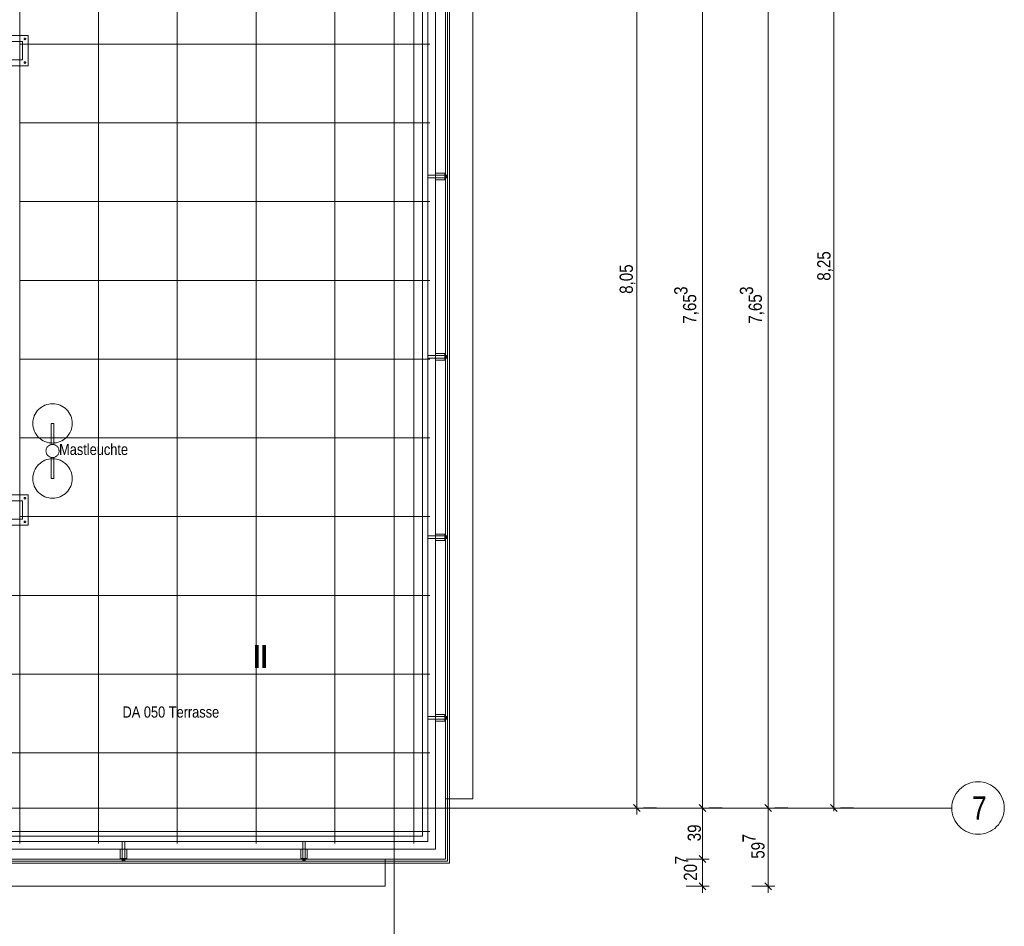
# Model space of a CAD drawing. Extents: x -620 to 3480, y 62 to 1102.
# Tile 34 of 256: x -49 to 101, y 193 to 331. Entities that reach past the tile are written whole.
import ezdxf
from ezdxf.lldxf.tags import DXFTag

# ---------------------------------------------------------------- set-up
doc = ezdxf.new("R2010")
doc.units = 0
doc.layers.get('0').update_dxf_attribs({"lineweight": 13})
for name, color, linetype, lineweight, true_color in [('30 -33 Aussenwände- 7 Fassade_ Elemente', 7, 'Continuous', 9, 0x00aacc), ('30 -34 Innenwände- 6 Elemente', 7, 'Continuous', 9, 0xff6633), ('30 -36 Dächer- 3 Dachbeläge', 7, 'Continuous', 15, 0x9999ff), ('30 -36 Dächer- 4 Dachbekleidungen', 7, 'Continuous', 9, 0xccccff), ('70 -72 Beschriftung- 1 Beschriftung allgemein', 7, 'Continuous', 9, 0xff6633), ('70 -76 Bemaßung- 2 Allgemein', 9, 'Continuous', 5, 0x808080)]:
    doc.layers.add(name, color=color, linetype=linetype, lineweight=lineweight, true_color=true_color)
for name, color, linetype, lineweight in [('60- 61 allgemeine Ausstattung- 4 Terrassen', 7, 'Continuous', 9), ('70 -71 Achsen- 1 Gebäudeachsen', 7, 'STRICHPUNKT2-A06G9SLK8I', 18), ('70 -72 Beschriftung- 5 Höhenkoten', 7, 'Continuous', 15), ('Keine-1', 7, 'Continuous', 15)]:
    doc.layers.add(name, color=color, linetype=linetype, lineweight=lineweight)
doc.styles.get("Standard").update_dxf_attribs({"font": 'ARIALN.TTF'})
tags = doc.linetypes.add('grob-A06G9SLJ8I', pattern=[14, 3, -8, 3]).pattern_tags.tags
tags[8:9] = [DXFTag(74, 4), DXFTag(75, 0), DXFTag(340, '0'), DXFTag(46, 0.0), DXFTag(50, 0.0), DXFTag(44, 0.0), DXFTag(45, 0.0)]
tags[6:7] = [DXFTag(74, 4), DXFTag(75, 0), DXFTag(340, '0'), DXFTag(46, 0.0), DXFTag(50, 0.0), DXFTag(44, 0.0), DXFTag(45, 0.0)]
tags[4:5] = [DXFTag(74, 4), DXFTag(75, 0), DXFTag(340, '0'), DXFTag(46, 0.0), DXFTag(50, 0.0), DXFTag(44, 0.0), DXFTag(45, 0.0)]
tags = doc.linetypes.add('STRICHPUNKT2-A06G9SLK8I', pattern=[12.7, 6.35, -3.175, 0, -3.175]).pattern_tags.tags
tags[10:11] = [DXFTag(74, 4), DXFTag(75, 0), DXFTag(340, '0'), DXFTag(46, 0.0), DXFTag(50, 0.0), DXFTag(44, 0.0), DXFTag(45, 0.0)]
tags[8:9] = [DXFTag(74, 4), DXFTag(75, 0), DXFTag(340, '0'), DXFTag(46, 0.0), DXFTag(50, 0.0), DXFTag(44, 0.0), DXFTag(45, 0.0)]
tags[6:7] = [DXFTag(74, 4), DXFTag(75, 0), DXFTag(340, '0'), DXFTag(46, 0.0), DXFTag(50, 0.0), DXFTag(44, 0.0), DXFTag(45, 0.0)]
tags[4:5] = [DXFTag(74, 4), DXFTag(75, 0), DXFTag(340, '0'), DXFTag(46, 0.0), DXFTag(50, 0.0), DXFTag(44, 0.0), DXFTag(45, 0.0)]

# ---------------------------------------------------------------- blocks, each defined once
blk = doc.blocks.new('Referenz-A06G9SLM8I')
at = {"layer": '30 -33 Aussenwände- 7 Fassade_ Elemente', "color": 0, "linetype": 'Continuous', "lineweight": -2, "ltscale": 0.13}
for p, q in [((15.8, 593.1), (15.8, 203.1)), ((15.8, 212.3), (15.8, 374.5)), ((19.94, 374.5), (19.94, 212.3)), ((19.94, 212.3), (15.8, 212.3)), ((15.8, 203.1), (-494.8, 203.1)), ((-155.6, 203.1), (6.6, 203.1)), ((6.6, 203.1), (6.6, 198.96)), ((6.6, 198.96), (-155.6, 198.96))]:
    blk.add_line(p, q, dxfattribs=at)
at = {"layer": '30 -34 Innenwände- 6 Elemente', "color": 0, "linetype": 'Continuous', "lineweight": -2, "ltscale": 0.13}
for p, q in [((12.3, 592.52), (12.3, 206.6)), ((13.1, 205.8), (13.1, 592.52)), ((14.3, 592.52), (14.3, 204.6)), ((16.1, 202.8), (16.1, 592.52)), ((-492.1, 205.8), (13.1, 205.8)), ((12.3, 206.6), (-491.3, 206.6)), ((14.3, 204.6), (-493.3, 204.6)), ((-495.1, 202.8), (16.1, 202.8))]:
    blk.add_line(p, q, dxfattribs=at)
at = {"layer": '30 -36 Dächer- 3 Dachbeläge', "color": 0, "linetype": 'Continuous', "lineweight": -2, "ltscale": 0.13}
for p, q in [((13.1, 205.8), (13.1, 592.5)), ((16.4, 592.5), (16.4, 202.5)), ((-492.1, 205.8), (13.1, 205.8)), ((16.4, 202.5), (-495.4, 202.5))]:
    blk.add_line(p, q, dxfattribs=at)
at = {"layer": '30 -36 Dächer- 3 Dachbeläge', "color": 0, "lineweight": -2}
for p, q in [((16.1, 307.35), (15.7, 307.35)), ((15.7, 307.35), (15.7, 306.95)), ((15.7, 306.95), (16.1, 306.95)), ((16.1, 279.85), (15.7, 279.85)), ((15.7, 279.85), (15.7, 279.45)), ((15.7, 279.45), (16.1, 279.45)), ((16.1, 252.35), (15.7, 252.35)), ((15.7, 252.35), (15.7, 251.95)), ((15.7, 251.95), (16.1, 251.95)), ((16.1, 224.85), (15.7, 224.85)), ((15.7, 224.85), (15.7, 224.45)), ((15.7, 224.45), (16.1, 224.45)), ((-33.05, 203.2), (-33.45, 203.2)), ((-33.45, 203.2), (-33.45, 202.8)), ((-33.05, 202.8), (-33.05, 203.2)), ((-5.55, 203.2), (-5.95, 203.2)), ((-5.95, 203.2), (-5.95, 202.8)), ((-5.55, 202.8), (-5.55, 203.2))]:
    blk.add_line(p, q, dxfattribs=at)
for points in [[(15.7, 306.95), (15.7, 307.35), (16.1, 306.95)], [(16.1, 306.95), (15.7, 307.35), (16.1, 307.35)], [(15.7, 279.45), (15.7, 279.85), (16.1, 279.45)], [(16.1, 279.45), (15.7, 279.85), (16.1, 279.85)], [(15.7, 251.95), (15.7, 252.35), (16.1, 251.95)], [(16.1, 251.95), (15.7, 252.35), (16.1, 252.35)], [(15.7, 224.45), (15.7, 224.85), (16.1, 224.45)], [(16.1, 224.45), (15.7, 224.85), (16.1, 224.85)], [(-33.45, 202.8), (-33.45, 203.2), (-33.05, 202.8)], [(-33.05, 202.8), (-33.45, 203.2), (-33.05, 203.2)], [(-5.95, 202.8), (-5.95, 203.2), (-5.55, 202.8)], [(-5.55, 202.8), (-5.95, 203.2), (-5.55, 203.2)]]:
    blk.add_solid(points, dxfattribs=at)
at = {"layer": '30 -36 Dächer- 4 Dachbekleidungen', "color": 0, "linetype": 'Continuous', "lineweight": -2, "ltscale": 0.13}
for p, q in [((12.3, 592.5), (12.3, 206.6)), ((13.1, 205.8), (13.1, 592.5)), ((14.3, 592.5), (14.3, 204.6)), ((16.1, 202.8), (16.1, 592.5)), ((14.3, 307.65), (15.7, 307.65)), ((15.7, 307.65), (15.7, 307.35)), ((14.3, 307.35), (13.1, 307.35)), ((13.1, 307.35), (13.1, 306.95)), ((13.1, 306.95), (14.3, 306.95)), ((14.3, 307.35), (15.7, 307.35)), ((15.7, 306.95), (14.3, 306.95)), ((14.3, 306.65), (15.7, 306.65)), ((15.7, 307.35), (15.7, 306.95)), ((15.7, 306.65), (15.7, 306.95)), ((14.3, 279.85), (13.1, 279.85)), ((13.1, 279.85), (13.1, 279.45)), ((13.1, 279.45), (14.3, 279.45)), ((14.3, 280.15), (15.7, 280.15)), ((14.3, 279.85), (15.7, 279.85)), ((15.7, 279.45), (14.3, 279.45)), ((14.3, 279.15), (15.7, 279.15)), ((15.7, 280.15), (15.7, 279.85)), ((15.7, 279.85), (15.7, 279.45)), ((15.7, 279.15), (15.7, 279.45)), ((14.3, 252.35), (13.1, 252.35)), ((13.1, 252.35), (13.1, 251.95)), ((13.1, 251.95), (14.3, 251.95)), ((14.3, 252.65), (15.7, 252.65)), ((14.3, 252.35), (15.7, 252.35)), ((15.7, 251.95), (14.3, 251.95)), ((15.7, 252.65), (15.7, 252.35)), ((15.7, 252.35), (15.7, 251.95)), ((15.7, 251.65), (15.7, 251.95)), ((14.3, 251.65), (15.7, 251.65)), ((14.3, 225.15), (15.7, 225.15)), ((15.7, 225.15), (15.7, 224.85)), ((14.3, 224.85), (13.1, 224.85)), ((13.1, 224.85), (13.1, 224.45)), ((13.1, 224.45), (14.3, 224.45)), ((14.3, 224.85), (15.7, 224.85)), ((15.7, 224.45), (14.3, 224.45)), ((14.3, 224.15), (15.7, 224.15)), ((15.7, 224.85), (15.7, 224.45)), ((15.7, 224.15), (15.7, 224.45)), ((-492.1, 205.8), (13.1, 205.8)), ((12.3, 206.6), (-491.3, 206.6)), ((-33.05, 205.8), (-33.45, 205.8)), ((-33.45, 205.8), (-33.45, 204.6)), ((-33.05, 204.6), (-33.05, 205.8)), ((-5.55, 205.8), (-5.95, 205.8)), ((-5.95, 205.8), (-5.95, 204.6)), ((-5.55, 204.6), (-5.55, 205.8)), ((14.3, 204.6), (-493.3, 204.6)), ((-33.75, 204.6), (-33.75, 203.2)), ((-33.45, 203.2), (-33.45, 204.6)), ((-33.05, 204.6), (-33.05, 203.2)), ((-32.75, 204.6), (-32.75, 203.2)), ((-6.25, 204.6), (-6.25, 203.2)), ((-5.95, 203.2), (-5.95, 204.6)), ((-5.55, 204.6), (-5.55, 203.2)), ((-5.25, 204.6), (-5.25, 203.2)), ((-495.1, 202.8), (16.1, 202.8)), ((-33.75, 203.2), (-33.45, 203.2)), ((-33.05, 203.2), (-33.45, 203.2)), ((-32.75, 203.2), (-33.05, 203.2)), ((-6.25, 203.2), (-5.95, 203.2)), ((-5.55, 203.2), (-5.95, 203.2)), ((-5.25, 203.2), (-5.55, 203.2))]:
    blk.add_line(p, q, dxfattribs=at)
at = {"layer": '60- 61 allgemeine Ausstattung- 4 Terrassen', "color": 0, "lineweight": -2}
for p, q in [((10.95, 205.5), (10.95, 592.5)), ((-49.05, 205.5), (-49.05, 588.96)), ((-37.05, 205.5), (-37.05, 588.96)), ((-25.05, 205.5), (-25.05, 588.96)), ((-13.05, 205.5), (-13.05, 588.96)), ((-1.05, 205.5), (-1.05, 588.96)), ((-51.45, 327.7), (-48.65, 327.7)), ((-49.05, 327.3), (13.4, 327.3)), ((-48.65, 327.7), (-48.65, 324.9)), ((-48.65, 324.9), (-51.45, 324.9)), ((-49.05, 315.3), (13.4, 315.3)), ((-49.05, 303.3), (13.4, 303.3)), ((-49.05, 291.3), (13.4, 291.3)), ((-49.05, 279.3), (13.4, 279.3)), ((-46.37, 271.41), (-46.18, 271.63)), ((-46.18, 271.63), (-45.96, 271.82)), ((-45.96, 271.82), (-45.72, 272)), ((-45.72, 272), (-45.47, 272.15)), ((-45.47, 272.15), (-45.2, 272.28)), ((-45.2, 272.28), (-44.92, 272.38)), ((-44.92, 272.38), (-44.64, 272.45)), ((-44.64, 272.45), (-44.35, 272.49)), ((-44.35, 272.49), (-44.05, 272.5)), ((-44.05, 272.5), (-43.76, 272.49)), ((-43.76, 272.49), (-43.47, 272.45)), ((-43.47, 272.45), (-43.18, 272.38)), ((-43.18, 272.38), (-42.91, 272.28)), ((-42.91, 272.28), (-42.64, 272.15)), ((-42.64, 272.15), (-42.39, 272)), ((-42.39, 272), (-42.15, 271.82)), ((-42.15, 271.82), (-41.93, 271.63)), ((-41.93, 271.63), (-41.74, 271.41)), ((-47.04, 269.8), (-47, 270.09)), ((-47, 270.09), (-46.92, 270.38)), ((-46.92, 270.38), (-46.83, 270.65)), ((-46.83, 270.65), (-46.7, 270.92)), ((-46.7, 270.92), (-46.55, 271.17)), ((-46.55, 271.17), (-46.37, 271.41)), ((-41.74, 271.41), (-41.56, 271.17)), ((-41.56, 271.17), (-41.41, 270.92)), ((-41.41, 270.92), (-41.28, 270.65)), ((-41.28, 270.65), (-41.18, 270.38)), ((-41.18, 270.38), (-41.11, 270.09)), ((-41.11, 270.09), (-41.07, 269.8)), ((-47.05, 269.5), (-47.04, 269.8)), ((-47.04, 269.21), (-47.05, 269.5)), ((-47, 268.92), (-47.04, 269.21)), ((-46.92, 268.63), (-47, 268.92)), ((-46.83, 268.36), (-46.92, 268.63)), ((-44.25, 269.5), (-43.85, 269.5)), ((-44.25, 266.28), (-44.25, 269.5)), ((-43.85, 269.5), (-43.85, 266.28)), ((-41.18, 268.63), (-41.28, 268.36)), ((-41.11, 268.92), (-41.18, 268.63)), ((-41.07, 269.21), (-41.11, 268.92)), ((-41.07, 269.8), (-41.05, 269.5)), ((-41.05, 269.5), (-41.07, 269.21)), ((-49.05, 267.3), (13.4, 267.3)), ((-46.7, 268.09), (-46.83, 268.36)), ((-46.55, 267.84), (-46.7, 268.09)), ((-46.37, 267.6), (-46.55, 267.84)), ((-46.18, 267.38), (-46.37, 267.6)), ((-45.96, 267.19), (-46.18, 267.38)), ((-45.72, 267.01), (-45.96, 267.19)), ((-45.47, 266.86), (-45.72, 267.01)), ((-42.39, 267.01), (-42.64, 266.86)), ((-42.15, 267.19), (-42.39, 267.01)), ((-41.93, 267.38), (-42.15, 267.19)), ((-41.74, 267.6), (-41.93, 267.38)), ((-41.56, 267.84), (-41.74, 267.6)), ((-41.41, 268.09), (-41.56, 267.84)), ((-41.28, 268.36), (-41.41, 268.09)), ((-45.2, 266.73), (-45.47, 266.86)), ((-44.92, 266.63), (-45.2, 266.73)), ((-45.05, 265.35), (-45.04, 265.45)), ((-45.04, 265.45), (-45.02, 265.54)), ((-45.02, 265.54), (-45, 265.64)), ((-45, 265.64), (-44.96, 265.73)), ((-44.96, 265.73), (-44.91, 265.82)), ((-44.64, 266.56), (-44.92, 266.63)), ((-44.91, 265.82), (-44.86, 265.9)), ((-44.86, 265.9), (-44.8, 265.97)), ((-44.8, 265.97), (-44.73, 266.04)), ((-44.73, 266.04), (-44.65, 266.11)), ((-44.65, 266.11), (-44.57, 266.16)), ((-44.35, 266.52), (-44.64, 266.56)), ((-44.57, 266.16), (-44.48, 266.21)), ((-44.48, 266.21), (-44.39, 266.24)), ((-44.39, 266.24), (-44.3, 266.27)), ((-44.05, 266.5), (-44.35, 266.52)), ((-44.3, 266.27), (-44.2, 266.29)), ((-43.85, 266.28), (-44.25, 266.28)), ((-44.2, 266.29), (-44.11, 266.3)), ((-44.11, 266.3), (-44.01, 266.3)), ((-43.76, 266.52), (-44.05, 266.5)), ((-44.01, 266.3), (-43.91, 266.29)), ((-43.91, 266.29), (-43.81, 266.27)), ((-43.81, 266.27), (-43.72, 266.25)), ((-43.47, 266.56), (-43.76, 266.52)), ((-43.72, 266.25), (-43.63, 266.21)), ((-43.63, 266.21), (-43.54, 266.16)), ((-43.54, 266.16), (-43.46, 266.11)), ((-43.18, 266.63), (-43.47, 266.56)), ((-43.46, 266.11), (-43.38, 266.05)), ((-43.38, 266.05), (-43.31, 265.98)), ((-43.31, 265.98), (-43.25, 265.9)), ((-43.25, 265.9), (-43.2, 265.82)), ((-43.2, 265.82), (-43.15, 265.73)), ((-42.91, 266.73), (-43.18, 266.63)), ((-43.15, 265.73), (-43.11, 265.64)), ((-43.11, 265.64), (-43.08, 265.55)), ((-43.08, 265.55), (-43.07, 265.45)), ((-43.07, 265.45), (-43.06, 265.36)), ((-42.64, 266.86), (-42.91, 266.73)), ((-45.2, 263.88), (-44.92, 263.98)), ((-45.05, 265.25), (-45.05, 265.35)), ((-45.04, 265.15), (-45.05, 265.25)), ((-45.02, 265.06), (-45.04, 265.15)), ((-44.99, 264.96), (-45.02, 265.06)), ((-44.96, 264.87), (-44.99, 264.96)), ((-44.91, 264.79), (-44.96, 264.87)), ((-44.92, 263.98), (-44.64, 264.05)), ((-44.86, 264.71), (-44.91, 264.79)), ((-44.79, 264.63), (-44.86, 264.71)), ((-44.72, 264.56), (-44.79, 264.63)), ((-44.65, 264.5), (-44.72, 264.56)), ((-44.57, 264.45), (-44.65, 264.5)), ((-44.64, 264.05), (-44.35, 264.09)), ((-44.48, 264.4), (-44.57, 264.45)), ((-44.39, 264.36), (-44.48, 264.4)), ((-44.29, 264.33), (-44.39, 264.36)), ((-44.35, 264.09), (-44.05, 264.1)), ((-44.2, 264.31), (-44.29, 264.33)), ((-44.25, 264.32), (-43.85, 264.32)), ((-44.25, 261.1), (-44.25, 264.32)), ((-44.1, 264.31), (-44.2, 264.31)), ((-44, 264.31), (-44.1, 264.31)), ((-44.05, 264.1), (-43.76, 264.09)), ((-43.9, 264.32), (-44, 264.31)), ((-43.81, 264.33), (-43.9, 264.32)), ((-43.85, 264.32), (-43.85, 261.1)), ((-43.71, 264.36), (-43.81, 264.33)), ((-43.76, 264.09), (-43.47, 264.05)), ((-43.62, 264.4), (-43.71, 264.36)), ((-43.54, 264.45), (-43.62, 264.4)), ((-43.46, 264.5), (-43.54, 264.45)), ((-43.47, 264.05), (-43.18, 263.98)), ((-43.38, 264.57), (-43.46, 264.5)), ((-43.31, 264.63), (-43.38, 264.57)), ((-43.25, 264.71), (-43.31, 264.63)), ((-43.2, 264.79), (-43.25, 264.71)), ((-43.15, 264.88), (-43.2, 264.79)), ((-43.18, 263.98), (-42.91, 263.88)), ((-43.11, 264.97), (-43.15, 264.88)), ((-43.08, 265.06), (-43.11, 264.97)), ((-43.06, 265.16), (-43.08, 265.06)), ((-43.06, 265.36), (-43.06, 265.26)), ((-43.06, 265.26), (-43.06, 265.16)), ((-46.83, 262.25), (-46.7, 262.52)), ((-46.7, 262.52), (-46.55, 262.77)), ((-46.55, 262.77), (-46.37, 263.01)), ((-46.37, 263.01), (-46.18, 263.23)), ((-46.18, 263.23), (-45.96, 263.42)), ((-45.96, 263.42), (-45.72, 263.6)), ((-45.72, 263.6), (-45.47, 263.75)), ((-45.47, 263.75), (-45.2, 263.88)), ((-42.91, 263.88), (-42.64, 263.75)), ((-42.64, 263.75), (-42.39, 263.6)), ((-42.39, 263.6), (-42.15, 263.42)), ((-42.15, 263.42), (-41.93, 263.23)), ((-41.93, 263.23), (-41.74, 263.01)), ((-41.74, 263.01), (-41.56, 262.77)), ((-41.56, 262.77), (-41.41, 262.52)), ((-41.41, 262.52), (-41.28, 262.25)), ((-47.05, 261.1), (-47.04, 261.4)), ((-47.04, 260.81), (-47.05, 261.1)), ((-47.04, 261.4), (-47, 261.69)), ((-47, 261.69), (-46.92, 261.98)), ((-46.92, 261.98), (-46.83, 262.25)), ((-43.85, 261.1), (-44.25, 261.1)), ((-41.28, 262.25), (-41.18, 261.98)), ((-41.18, 261.98), (-41.11, 261.69)), ((-41.11, 261.69), (-41.07, 261.4)), ((-41.07, 261.4), (-41.05, 261.1)), ((-41.05, 261.1), (-41.07, 260.81)), ((-47, 260.52), (-47.04, 260.81)), ((-46.92, 260.23), (-47, 260.52)), ((-46.83, 259.96), (-46.92, 260.23)), ((-46.7, 259.69), (-46.83, 259.96)), ((-46.55, 259.44), (-46.7, 259.69)), ((-46.37, 259.2), (-46.55, 259.44)), ((-41.56, 259.44), (-41.74, 259.2)), ((-41.41, 259.69), (-41.56, 259.44)), ((-41.28, 259.96), (-41.41, 259.69)), ((-41.18, 260.23), (-41.28, 259.96)), ((-41.11, 260.52), (-41.18, 260.23)), ((-41.07, 260.81), (-41.11, 260.52)), ((-46.18, 258.98), (-46.37, 259.2)), ((-45.96, 258.79), (-46.18, 258.98)), ((-45.72, 258.61), (-45.96, 258.79)), ((-45.47, 258.46), (-45.72, 258.61)), ((-45.2, 258.33), (-45.47, 258.46)), ((-44.92, 258.23), (-45.2, 258.33)), ((-44.64, 258.16), (-44.92, 258.23)), ((-44.35, 258.12), (-44.64, 258.16)), ((-44.05, 258.1), (-44.35, 258.12)), ((-43.76, 258.12), (-44.05, 258.1)), ((-43.47, 258.16), (-43.76, 258.12)), ((-43.18, 258.23), (-43.47, 258.16)), ((-42.91, 258.33), (-43.18, 258.23)), ((-42.64, 258.46), (-42.91, 258.33)), ((-42.39, 258.61), (-42.64, 258.46)), ((-42.15, 258.79), (-42.39, 258.61)), ((-41.93, 258.98), (-42.15, 258.79)), ((-41.74, 259.2), (-41.93, 258.98)), ((-51.45, 257.7), (-48.65, 257.7)), ((-48.65, 257.7), (-48.65, 254.9)), ((-49.05, 255.3), (13.4, 255.3)), ((-48.65, 254.9), (-51.45, 254.9)), ((-500.6, 243.3), (13.4, 243.3)), ((-500.6, 231.3), (13.4, 231.3)), ((-500.6, 219.3), (13.4, 219.3)), ((-492.6, 207.3), (13.4, 207.3))]:
    blk.add_line(p, q, dxfattribs=at)
at = {"layer": '60- 61 allgemeine Ausstattung- 4 Terrassen', "color": 0, "linetype": 'grob-A06G9SLJ8I', "lineweight": -2, "ltscale": 0.13}
blk.add_line((-49.05, 325.3), (-49.05, 257.3), dxfattribs=at)
at = {"layer": '70 -71 Achsen- 1 Gebäudeachsen', "color": 0, "linetype": 'STRICHPUNKT2-A06G9SLK8I', "lineweight": -2, "ltscale": 0.13}
for p, q in [((7.97, 1075.82), (7.97, 76.38)), ((-554.53, 210.88), (92.91, 210.88))]:
    blk.add_line(p, q, dxfattribs=at)
at = {"layer": '70 -71 Achsen- 1 Gebäudeachsen', "color": 0, "linetype": 'Continuous', "lineweight": -2, "ltscale": 0.13}
for p, q in [((95.02, 214.41), (95.38, 214.58)), ((95.38, 214.58), (95.75, 214.71)), ((95.75, 214.71), (96.13, 214.81)), ((96.13, 214.81), (96.51, 214.86)), ((96.51, 214.86), (96.91, 214.88)), ((96.91, 214.88), (97.3, 214.86)), ((97.3, 214.86), (97.69, 214.81)), ((97.69, 214.81), (98.07, 214.71)), ((98.07, 214.71), (98.44, 214.58)), ((98.44, 214.58), (98.79, 214.41)), ((93.38, 212.77), (93.58, 213.11)), ((93.58, 213.11), (93.81, 213.42)), ((93.81, 213.42), (94.08, 213.71)), ((94.08, 213.71), (94.37, 213.98)), ((94.37, 213.98), (94.68, 214.21)), ((94.68, 214.21), (95.02, 214.41)), ((98.79, 214.41), (99.13, 214.21)), ((99.13, 214.21), (99.44, 213.98)), ((99.44, 213.98), (99.74, 213.71)), ((99.74, 213.71), (100, 213.42)), ((100, 213.42), (100.23, 213.11)), ((100.23, 213.11), (100.43, 212.77)), ((92.93, 211.28), (92.98, 211.66)), ((92.98, 211.66), (93.08, 212.04)), ((93.08, 212.04), (93.21, 212.41)), ((93.21, 212.41), (93.38, 212.77)), ((100.43, 212.77), (100.6, 212.41)), ((100.6, 212.41), (100.73, 212.04)), ((100.73, 212.04), (100.83, 211.66)), ((100.83, 211.66), (100.89, 211.28)), ((92.91, 210.88), (92.93, 211.28)), ((92.93, 210.49), (92.91, 210.88)), ((92.98, 210.1), (92.93, 210.49)), ((93.08, 209.72), (92.98, 210.1)), ((100.83, 210.1), (100.73, 209.72)), ((100.89, 210.49), (100.83, 210.1)), ((100.89, 211.28), (100.91, 210.88)), ((100.91, 210.88), (100.89, 210.49)), ((93.21, 209.35), (93.08, 209.72)), ((93.38, 209), (93.21, 209.35)), ((93.58, 208.66), (93.38, 209)), ((93.81, 208.35), (93.58, 208.66)), ((100.23, 208.66), (100, 208.35)), ((100.43, 209), (100.23, 208.66)), ((100.6, 209.35), (100.43, 209)), ((100.73, 209.72), (100.6, 209.35)), ((94.08, 208.06), (93.81, 208.35)), ((94.37, 207.79), (94.08, 208.06)), ((94.68, 207.56), (94.37, 207.79)), ((95.02, 207.36), (94.68, 207.56)), ((95.38, 207.19), (95.02, 207.36)), ((95.75, 207.06), (95.38, 207.19)), ((96.13, 206.96), (95.75, 207.06)), ((96.51, 206.9), (96.13, 206.96)), ((97.69, 206.96), (97.3, 206.9)), ((98.07, 207.06), (97.69, 206.96)), ((98.44, 207.19), (98.07, 207.06)), ((98.79, 207.36), (98.44, 207.19)), ((99.13, 207.56), (98.79, 207.36)), ((99.44, 207.79), (99.13, 207.56)), ((99.74, 208.06), (99.44, 207.79)), ((100, 208.35), (99.74, 208.06)), ((96.91, 206.88), (96.51, 206.9)), ((97.3, 206.9), (96.91, 206.88))]:
    blk.add_line(p, q, dxfattribs=at)
at = {"layer": '70 -76 Bemaßung- 2 Allgemein', "color": 0, "linetype": 'Continuous', "lineweight": -2, "ltscale": 0.13}
for p, q in [((74.94, 211.96), (74.94, 374.84)), ((44.94, 211.96), (44.94, 370.84)), ((54.94, 211.96), (54.94, 362.9)), ((64.94, 211.96), (64.94, 362.9)), ((44.94, 209.9), (44.94, 211.96)), ((54.94, 209.9), (54.94, 211.96)), ((54.94, 211.9), (54.94, 209.84)), ((64.94, 209.9), (64.94, 211.96)), ((64.94, 211.9), (64.94, 209.84)), ((74.94, 210.4), (74.94, 211.96)), ((45.47, 210.37), (44.41, 211.43)), ((47.94, 210.9), (45.94, 210.9)), ((55.47, 210.37), (54.41, 211.43)), ((54.41, 211.43), (55.47, 210.37)), ((57.94, 210.9), (55.94, 210.9)), ((57.94, 210.9), (55.94, 210.9)), ((65.47, 210.37), (64.41, 211.43)), ((64.41, 211.43), (65.47, 210.37)), ((67.94, 210.9), (65.94, 210.9)), ((67.94, 210.9), (65.94, 210.9)), ((75.47, 210.37), (74.41, 211.43)), ((77.94, 210.9), (75.94, 210.9)), ((54.94, 204.16), (54.94, 209.84)), ((64.94, 200.02), (64.94, 209.84)), ((54.94, 202.1), (54.94, 204.16)), ((54.94, 204.1), (54.94, 202.04)), ((52.44, 203.1), (55.94, 203.1)), ((52.44, 203.1), (55.94, 203.1)), ((55.47, 202.57), (54.41, 203.63)), ((54.41, 203.63), (55.47, 202.57)), ((54.94, 200.02), (54.94, 202.04)), ((55.47, 198.43), (54.41, 199.49)), ((54.94, 197.96), (54.94, 200.02)), ((65.47, 198.43), (64.41, 199.49)), ((64.94, 197.96), (64.94, 200.02)), ((52.44, 198.96), (55.94, 198.96)), ((62.44, 198.96), (65.94, 198.96))]:
    blk.add_line(p, q, dxfattribs=at)
at = {"layer": 'Keine-1', "color": 0, "linetype": 'grob-A06G9SLJ8I', "lineweight": -2, "ltscale": 0.13}
for p, q in [((-52.35, 328.6), (-47.75, 328.6)), ((-47.75, 328.6), (-47.75, 324)), ((-48.37, 328.14), (-48.36, 328.15)), ((-48.37, 328.13), (-48.37, 328.14)), ((-48.37, 328.12), (-48.37, 328.13)), ((-48.37, 328.1), (-48.37, 328.12)), ((-48.37, 328.09), (-48.37, 328.1)), ((-48.37, 328.08), (-48.37, 328.09)), ((-48.37, 328.07), (-48.37, 328.08)), ((-48.36, 328.06), (-48.37, 328.07)), ((-48.36, 328.16), (-48.35, 328.17)), ((-48.36, 328.15), (-48.36, 328.16)), ((-48.36, 328.05), (-48.36, 328.06)), ((-48.35, 328.04), (-48.36, 328.05)), ((-48.35, 328.18), (-48.34, 328.19)), ((-48.35, 328.17), (-48.35, 328.18)), ((-48.35, 328.03), (-48.35, 328.04)), ((-48.34, 328.02), (-48.35, 328.03)), ((-48.34, 328.19), (-48.33, 328.2)), ((-48.33, 328.01), (-48.34, 328.02)), ((-48.33, 328.2), (-48.32, 328.2)), ((-48.32, 328), (-48.33, 328.01)), ((-48.32, 328.2), (-48.31, 328.21)), ((-48.31, 328), (-48.32, 328)), ((-48.31, 328.21), (-48.3, 328.22)), ((-48.3, 327.99), (-48.31, 328)), ((-48.3, 328.22), (-48.29, 328.22)), ((-48.29, 327.99), (-48.3, 327.99)), ((-48.29, 328.22), (-48.28, 328.22)), ((-48.28, 327.99), (-48.29, 327.99)), ((-48.28, 328.22), (-48.27, 328.22)), ((-48.27, 327.98), (-48.28, 327.99)), ((-48.27, 328.22), (-48.25, 328.22)), ((-48.25, 327.98), (-48.27, 327.98)), ((-48.25, 328.22), (-48.24, 328.22)), ((-48.24, 327.98), (-48.25, 327.98)), ((-48.24, 328.22), (-48.23, 328.22)), ((-48.23, 327.99), (-48.24, 327.98)), ((-48.23, 328.22), (-48.22, 328.22)), ((-48.22, 327.99), (-48.23, 327.99)), ((-48.22, 328.22), (-48.21, 328.22)), ((-48.21, 327.99), (-48.22, 327.99)), ((-48.21, 328.22), (-48.2, 328.21)), ((-48.2, 328), (-48.21, 327.99)), ((-48.2, 328.21), (-48.19, 328.2)), ((-48.19, 328), (-48.2, 328)), ((-48.19, 328.2), (-48.18, 328.2)), ((-48.18, 328.01), (-48.19, 328)), ((-48.18, 328.2), (-48.17, 328.19)), ((-48.17, 328.02), (-48.18, 328.01)), ((-48.17, 328.19), (-48.16, 328.18)), ((-48.16, 328.03), (-48.17, 328.02)), ((-48.16, 328.18), (-48.15, 328.17)), ((-48.15, 328.04), (-48.16, 328.03)), ((-48.15, 328.17), (-48.15, 328.16)), ((-48.15, 328.16), (-48.14, 328.15)), ((-48.14, 328.06), (-48.15, 328.05)), ((-48.15, 328.05), (-48.15, 328.04)), ((-48.14, 328.15), (-48.14, 328.14)), ((-48.14, 328.14), (-48.14, 328.13)), ((-48.14, 328.13), (-48.13, 328.12)), ((-48.13, 328.09), (-48.14, 328.08)), ((-48.14, 328.08), (-48.14, 328.07)), ((-48.14, 328.07), (-48.14, 328.06)), ((-48.13, 328.12), (-48.13, 328.1)), ((-48.13, 328.1), (-48.13, 328.09)), ((-47.75, 324), (-52.35, 324)), ((-48.37, 324.54), (-48.36, 324.55)), ((-48.37, 324.53), (-48.37, 324.54)), ((-48.37, 324.52), (-48.37, 324.53)), ((-48.37, 324.5), (-48.37, 324.52)), ((-48.37, 324.49), (-48.37, 324.5)), ((-48.37, 324.48), (-48.37, 324.49)), ((-48.37, 324.47), (-48.37, 324.48)), ((-48.36, 324.46), (-48.37, 324.47)), ((-48.36, 324.56), (-48.35, 324.57)), ((-48.36, 324.55), (-48.36, 324.56)), ((-48.36, 324.45), (-48.36, 324.46)), ((-48.35, 324.44), (-48.36, 324.45)), ((-48.35, 324.58), (-48.34, 324.59)), ((-48.35, 324.57), (-48.35, 324.58)), ((-48.35, 324.43), (-48.35, 324.44)), ((-48.34, 324.42), (-48.35, 324.43)), ((-48.34, 324.59), (-48.33, 324.6)), ((-48.33, 324.41), (-48.34, 324.42)), ((-48.33, 324.6), (-48.32, 324.6)), ((-48.32, 324.4), (-48.33, 324.41)), ((-48.32, 324.6), (-48.31, 324.61)), ((-48.31, 324.4), (-48.32, 324.4)), ((-48.31, 324.61), (-48.3, 324.62)), ((-48.3, 324.39), (-48.31, 324.4)), ((-48.3, 324.62), (-48.29, 324.62)), ((-48.29, 324.39), (-48.3, 324.39)), ((-48.29, 324.62), (-48.28, 324.62)), ((-48.28, 324.39), (-48.29, 324.39)), ((-48.28, 324.62), (-48.27, 324.62)), ((-48.27, 324.38), (-48.28, 324.39)), ((-48.27, 324.62), (-48.25, 324.62)), ((-48.25, 324.38), (-48.27, 324.38)), ((-48.25, 324.62), (-48.24, 324.62)), ((-48.24, 324.38), (-48.25, 324.38)), ((-48.24, 324.62), (-48.23, 324.62)), ((-48.23, 324.39), (-48.24, 324.38)), ((-48.23, 324.62), (-48.22, 324.62)), ((-48.22, 324.39), (-48.23, 324.39)), ((-48.22, 324.62), (-48.21, 324.62)), ((-48.21, 324.39), (-48.22, 324.39)), ((-48.21, 324.62), (-48.2, 324.61)), ((-48.2, 324.4), (-48.21, 324.39)), ((-48.2, 324.61), (-48.19, 324.6)), ((-48.19, 324.4), (-48.2, 324.4)), ((-48.19, 324.6), (-48.18, 324.6)), ((-48.18, 324.41), (-48.19, 324.4)), ((-48.18, 324.6), (-48.17, 324.59)), ((-48.17, 324.42), (-48.18, 324.41)), ((-48.17, 324.59), (-48.16, 324.58)), ((-48.16, 324.43), (-48.17, 324.42)), ((-48.16, 324.58), (-48.15, 324.57)), ((-48.15, 324.44), (-48.16, 324.43)), ((-48.15, 324.57), (-48.15, 324.56)), ((-48.15, 324.56), (-48.14, 324.55)), ((-48.14, 324.46), (-48.15, 324.45)), ((-48.15, 324.45), (-48.15, 324.44)), ((-48.14, 324.55), (-48.14, 324.54)), ((-48.14, 324.54), (-48.14, 324.53)), ((-48.14, 324.53), (-48.13, 324.52)), ((-48.13, 324.49), (-48.14, 324.48)), ((-48.14, 324.48), (-48.14, 324.47)), ((-48.14, 324.47), (-48.14, 324.46)), ((-48.13, 324.52), (-48.13, 324.5)), ((-48.13, 324.5), (-48.13, 324.49)), ((-52.35, 258.6), (-47.75, 258.6)), ((-48.37, 258.14), (-48.36, 258.15)), ((-48.37, 258.13), (-48.37, 258.14)), ((-48.37, 258.12), (-48.37, 258.13)), ((-48.37, 258.1), (-48.37, 258.12)), ((-48.37, 258.09), (-48.37, 258.1)), ((-48.37, 258.08), (-48.37, 258.09)), ((-48.37, 258.07), (-48.37, 258.08)), ((-48.36, 258.06), (-48.37, 258.07)), ((-48.36, 258.16), (-48.35, 258.17)), ((-48.36, 258.15), (-48.36, 258.16)), ((-48.36, 258.05), (-48.36, 258.06)), ((-48.35, 258.04), (-48.36, 258.05)), ((-48.35, 258.18), (-48.34, 258.19)), ((-48.35, 258.17), (-48.35, 258.18)), ((-48.35, 258.03), (-48.35, 258.04)), ((-48.34, 258.02), (-48.35, 258.03)), ((-48.34, 258.19), (-48.33, 258.2)), ((-48.33, 258.01), (-48.34, 258.02)), ((-48.33, 258.2), (-48.32, 258.2)), ((-48.32, 258), (-48.33, 258.01)), ((-48.32, 258.2), (-48.31, 258.21)), ((-48.31, 258), (-48.32, 258)), ((-48.31, 258.21), (-48.3, 258.22)), ((-48.3, 257.99), (-48.31, 258)), ((-48.3, 258.22), (-48.29, 258.22)), ((-48.29, 257.99), (-48.3, 257.99)), ((-48.29, 258.22), (-48.28, 258.22)), ((-48.28, 257.99), (-48.29, 257.99)), ((-48.28, 258.22), (-48.27, 258.22)), ((-48.27, 257.98), (-48.28, 257.99)), ((-48.27, 258.22), (-48.25, 258.22)), ((-48.25, 257.98), (-48.27, 257.98)), ((-48.25, 258.22), (-48.24, 258.22)), ((-48.24, 257.98), (-48.25, 257.98)), ((-48.24, 258.22), (-48.23, 258.22)), ((-48.23, 257.99), (-48.24, 257.98)), ((-48.23, 258.22), (-48.22, 258.22)), ((-48.22, 257.99), (-48.23, 257.99)), ((-48.22, 258.22), (-48.21, 258.22)), ((-48.21, 257.99), (-48.22, 257.99)), ((-48.21, 258.22), (-48.2, 258.21)), ((-48.2, 258), (-48.21, 257.99)), ((-48.2, 258.21), (-48.19, 258.2)), ((-48.19, 258), (-48.2, 258)), ((-48.19, 258.2), (-48.18, 258.2)), ((-48.18, 258.01), (-48.19, 258)), ((-48.18, 258.2), (-48.17, 258.19)), ((-48.17, 258.02), (-48.18, 258.01)), ((-48.17, 258.19), (-48.16, 258.18)), ((-48.16, 258.03), (-48.17, 258.02)), ((-48.16, 258.18), (-48.15, 258.17)), ((-48.15, 258.04), (-48.16, 258.03)), ((-48.15, 258.17), (-48.15, 258.16)), ((-48.15, 258.16), (-48.14, 258.15)), ((-48.14, 258.06), (-48.15, 258.05)), ((-48.15, 258.05), (-48.15, 258.04)), ((-48.14, 258.15), (-48.14, 258.14)), ((-48.14, 258.14), (-48.14, 258.13)), ((-48.14, 258.13), (-48.13, 258.12)), ((-48.13, 258.09), (-48.14, 258.08)), ((-48.14, 258.08), (-48.14, 258.07)), ((-48.14, 258.07), (-48.14, 258.06)), ((-48.13, 258.12), (-48.13, 258.1)), ((-48.13, 258.1), (-48.13, 258.09)), ((-47.75, 258.6), (-47.75, 254)), ((-47.75, 254), (-52.35, 254)), ((-48.37, 254.54), (-48.36, 254.55)), ((-48.37, 254.53), (-48.37, 254.54)), ((-48.37, 254.52), (-48.37, 254.53)), ((-48.37, 254.5), (-48.37, 254.52)), ((-48.37, 254.49), (-48.37, 254.5)), ((-48.37, 254.48), (-48.37, 254.49)), ((-48.37, 254.47), (-48.37, 254.48)), ((-48.36, 254.46), (-48.37, 254.47)), ((-48.36, 254.56), (-48.35, 254.57)), ((-48.36, 254.55), (-48.36, 254.56)), ((-48.36, 254.45), (-48.36, 254.46)), ((-48.35, 254.44), (-48.36, 254.45)), ((-48.35, 254.58), (-48.34, 254.59)), ((-48.35, 254.57), (-48.35, 254.58)), ((-48.35, 254.43), (-48.35, 254.44)), ((-48.34, 254.42), (-48.35, 254.43)), ((-48.34, 254.59), (-48.33, 254.6)), ((-48.33, 254.41), (-48.34, 254.42)), ((-48.33, 254.6), (-48.32, 254.6)), ((-48.32, 254.4), (-48.33, 254.41)), ((-48.32, 254.6), (-48.31, 254.61)), ((-48.31, 254.4), (-48.32, 254.4)), ((-48.31, 254.61), (-48.3, 254.62)), ((-48.3, 254.39), (-48.31, 254.4)), ((-48.3, 254.62), (-48.29, 254.62)), ((-48.29, 254.39), (-48.3, 254.39)), ((-48.29, 254.62), (-48.28, 254.62)), ((-48.28, 254.39), (-48.29, 254.39)), ((-48.28, 254.62), (-48.27, 254.62)), ((-48.27, 254.38), (-48.28, 254.39)), ((-48.27, 254.62), (-48.25, 254.62)), ((-48.25, 254.38), (-48.27, 254.38)), ((-48.25, 254.62), (-48.24, 254.62)), ((-48.24, 254.38), (-48.25, 254.38)), ((-48.24, 254.62), (-48.23, 254.62)), ((-48.23, 254.39), (-48.24, 254.38)), ((-48.23, 254.62), (-48.22, 254.62)), ((-48.22, 254.39), (-48.23, 254.39)), ((-48.22, 254.62), (-48.21, 254.62)), ((-48.21, 254.39), (-48.22, 254.39)), ((-48.21, 254.62), (-48.2, 254.61)), ((-48.2, 254.4), (-48.21, 254.39)), ((-48.2, 254.61), (-48.19, 254.6)), ((-48.19, 254.4), (-48.2, 254.4)), ((-48.19, 254.6), (-48.18, 254.6)), ((-48.18, 254.41), (-48.19, 254.4)), ((-48.18, 254.6), (-48.17, 254.59)), ((-48.17, 254.42), (-48.18, 254.41)), ((-48.17, 254.59), (-48.16, 254.58)), ((-48.16, 254.43), (-48.17, 254.42)), ((-48.16, 254.58), (-48.15, 254.57)), ((-48.15, 254.44), (-48.16, 254.43)), ((-48.15, 254.57), (-48.15, 254.56)), ((-48.15, 254.56), (-48.14, 254.55)), ((-48.14, 254.46), (-48.15, 254.45)), ((-48.15, 254.45), (-48.15, 254.44)), ((-48.14, 254.55), (-48.14, 254.54)), ((-48.14, 254.54), (-48.14, 254.53)), ((-48.14, 254.53), (-48.13, 254.52)), ((-48.13, 254.49), (-48.14, 254.48)), ((-48.14, 254.48), (-48.14, 254.47)), ((-48.14, 254.47), (-48.14, 254.46)), ((-48.13, 254.52), (-48.13, 254.5)), ((-48.13, 254.5), (-48.13, 254.49))]:
    blk.add_line(p, q, dxfattribs=at)
at = {"layer": '60- 61 allgemeine Ausstattung- 4 Terrassen', "color": 0, "linetype": 'Continuous', "lineweight": -2, "ltscale": 0.13, "insert": (-43.05, 266.39), "char_height": 1.7, "attachment_point": 1}
blk.add_mtext('{\\fArial Narrow;Mastleuchte}', dxfattribs=at)
at = {"layer": '70 -71 Achsen- 1 Gebäudeachsen', "color": 0, "linetype": 'Continuous', "lineweight": -2, "ltscale": 0.13, "insert": (95.97, 212.65), "char_height": 3.5241, "attachment_point": 1}
blk.add_mtext('{\\fArial Narrow;7}', dxfattribs=at)
at = {"layer": '70 -72 Beschriftung- 1 Beschriftung allgemein', "color": 0, "linetype": 'Continuous', "lineweight": -2, "ltscale": 0.13, "insert": (-13.5, 235.75), "char_height": 3.5241, "attachment_point": 1, "rotation": 0}
blk.add_mtext('{\\fArial Narrow|b1|i0;II}', dxfattribs=at)
at = {"layer": '70 -72 Beschriftung- 5 Höhenkoten', "color": 0, "linetype": 'Continuous', "lineweight": -2, "ltscale": 0.13, "insert": (-33.39, 226.37), "char_height": 1.7, "attachment_point": 1}
blk.add_mtext('{\\fArial Narrow;DA 050 Terrasse}', dxfattribs=at)
at = {"layer": '70 -76 Bemaßung- 2 Allgemein', "color": 0, "linetype": 'Continuous', "lineweight": -2, "ltscale": 0.13, "char_height": 2.0138, "attachment_point": 1, "rotation": 90}
for s, insert in [('{\\fArial Narrow;8,25}', (72.42, 291.25)), ('{\\fArial Narrow;8,05}', (42.32, 289.25)), ('{\\fArial Narrow;3}', (50.63, 289.09)), ('{\\fArial Narrow;7,65}', (51.97, 284.7)), ('{\\fArial Narrow;3}', (60.63, 289.09)), ('{\\fArial Narrow;7,65}', (61.97, 284.7)), ('{\\fArial Narrow;39}', (52.68, 205.82)), ('{\\fArial Narrow;7}', (61.02, 205.64)), ('{\\fArial Narrow;59}', (62.37, 203.16)), ('{\\fArial Narrow;7}', (50.75, 202.3)), ('{\\fArial Narrow;20}', (52.09, 199.8))]:
    blk.add_mtext(s, dxfattribs=dict(at, insert=insert))

msp = doc.modelspace()

# ---------------------------------------------------------------- block references
at = {"color": 8, "lineweight": 13, "ltscale": 0.13, "true_color": 0x808080}
msp.add_blockref('Referenz-A06G9SLM8I', (0, 0), dxfattribs=at)

doc.saveas('drawing.dxf')
